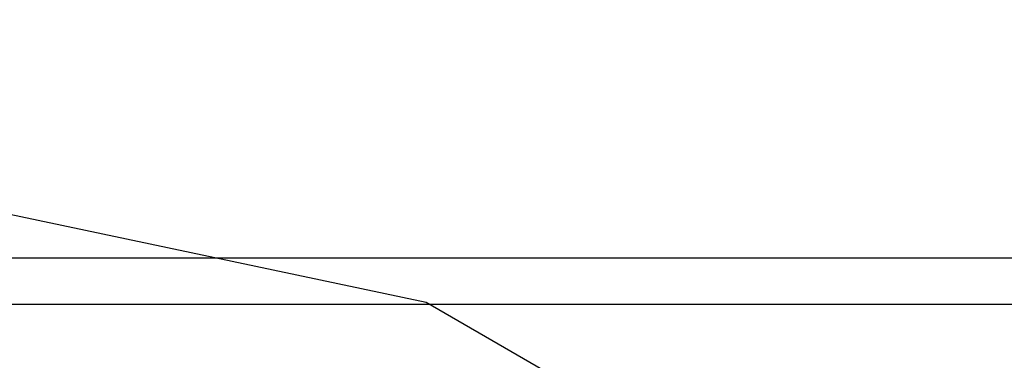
# Model space of a CAD drawing. Extents: x 4085 to 16701, y -65 to 10948.
# Tile 138 of 256: x 14840 to 14893, y 10929 to 10948. Entities that reach past the tile are written whole.
import ezdxf
from ezdxf.xclip import XClip

# ---------------------------------------------------------------- set-up
doc = ezdxf.new("R2010")
doc.units = 0
doc.header["$MEASUREMENT"] = 0
doc.header["$XCLIPFRAME"] = 0
doc.linetypes.add('CONTI', pattern=[0])
doc.layers.get('0').update_dxf_attribs({"color": 250, "linetype": 'CONTI'})

# ---------------------------------------------------------------- blocks, each defined once
blk = doc.blocks.new('A$C10aa157c')
at = {"linetype": 'Continuous'}
blk.add_lwpolyline([(-373.7944340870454, 108.5221690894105), (-373.7944340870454, 37.87383067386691), (-338.7973859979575, -11.84971716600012), (-296.1668647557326, 12.1688909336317), (-278.1502265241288, 12.66864525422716), (-222.2923186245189, -17.35473897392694), (-192.3131233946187, -27.41567740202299), (-152.841873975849, -36.13979106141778), (-88.61392933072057, -37.22940865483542), (-24.38736609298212, -36.59652979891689), (-4.075459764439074, -35.34637554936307), (26.99026940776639, -25.76186857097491), (74.74103602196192, -7.278631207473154), (109.4043596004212, 7.298652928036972), (135.566190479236, 19.46775833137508), (110.1840137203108, 64.19822788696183), (9.488295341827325, 20.69822151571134), (-104.2532370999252, 13.96907995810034), (-207.6545405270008, 33.67587202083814), (-251.5703695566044, 64.2554686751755), (-301.8282399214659, 93.33502415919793), (-373.7944340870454, 108.5221690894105)], dxfattribs=at)

msp = doc.modelspace()

# ---------------------------------------------------------------- block references
at = {"linetype": 'Continuous'}
ref = msp.add_blockref('A$C10aa157c', (15163.26248192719, 10839.00416148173, 0.1769999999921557), dxfattribs=at)
XClip(ref).set_block_clipping_path([(-373.7944340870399, 108.52216908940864), (-301.8282399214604, 93.33502415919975), (-251.57036955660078, 64.25546867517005), (-207.6545405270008, 33.67587202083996), (-104.25323709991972, 13.969079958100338), (9.488295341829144, 20.69822151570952), (110.18401372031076, 64.19822788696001), (135.5661904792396, 19.467758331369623), (74.7410360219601, -7.278631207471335), (26.99026940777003, -25.76186857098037), (-4.075459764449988, -35.34637554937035), (-88.61392933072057, -37.22940865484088), (-152.84187397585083, -36.1397910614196), (-192.31312339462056, -27.415677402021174), (-222.2923186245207, -17.35473897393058), (-278.15022652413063, 12.668645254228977), (-296.17026621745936, 12.384943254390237), (-338.7973859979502, -11.849717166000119), (-373.7944340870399, 37.873830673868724)])

# ---------------------------------------------------------------- next in the draw order: linework, layer by layer
at = {"color": 5, "linetype": 'Continuous'}
for p, q in [((14775.92075079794, 10934.74281248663, -0.9569999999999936), (15297.73678019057, 10934.74281248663, -0.9569999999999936)), ((14785.92075079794, 10932.24281248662, -0.9569999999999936), (15295.23678019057, 10932.24281248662, -0.9569999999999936))]:
    msp.add_line(p, q, dxfattribs=at)

doc.saveas('drawing.dxf')
